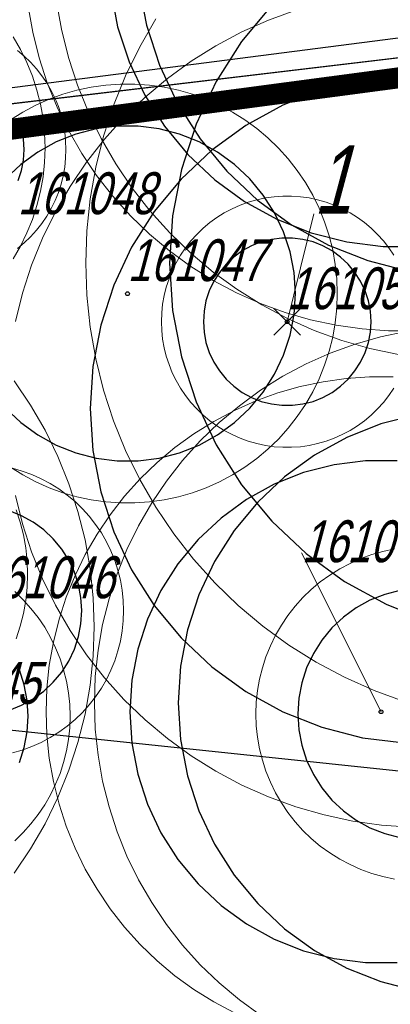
# Model space of a CAD drawing. Header units: metres. Extents: x 7419449 to 7420144, y 5549519 to 5549653.
# Tile 62 of 67: x 7419544 to 7419553, y 5549617 to 5549641. Entities that reach past the tile are written whole.
import ezdxf
from ezdxf.enums import TextEntityAlignment as Align
from ezdxf.lldxf.tags import DXFTag

# ---------------------------------------------------------------- set-up
doc = ezdxf.new("R2010")
doc.units = ezdxf.units.M
doc.layers.add('_4_GRANICA_OPRACOWANIA', color=146, linetype='2', lineweight=53, transparency=0.2)
doc.layers.add('_4_korony', color=7, linetype='Continuous', lineweight=25, true_color=0x7aa300)
for name, color, linetype, lineweight in [('_4_krzewy istniejące', 86, 'Continuous', 30), ('_4_NUMERY_PIKIET', 7, 'Continuous', 15), ('_4_NUMETY_WNIOSEK', 5, 'Continuous', 15), ('_4_SOD', 30, 'Continuous', 20), ('_4_USUNIĘCIE', 1, 'Continuous', 30)]:
    doc.layers.add(name, color=color, linetype=linetype, lineweight=lineweight)
doc.layers.add('_4_PUNKT_INWENTARYZACYJNY', color=7, linetype='Continuous')
doc.styles.add('STANDARD-Working1250', font='arial.ttf', dxfattribs={"height": 2.5})
tags = doc.linetypes.add('2', pattern=[0.9, 0.6, -0.3]).pattern_tags.tags
tags[6:7] = [DXFTag(74, 4), DXFTag(75, 0), DXFTag(340, '0'), DXFTag(46, 1.0), DXFTag(50, 0.0), DXFTag(44, 0.0), DXFTag(45, 0.0)]
tags[4:5] = [DXFTag(74, 4), DXFTag(75, 0), DXFTag(340, '0'), DXFTag(46, 1.0), DXFTag(50, 0.0), DXFTag(44, 0.0), DXFTag(45, 0.0)]

# ---------------------------------------------------------------- blocks, each defined once
blk = doc.blocks.new('x')
at = {"layer": '_4_USUNIĘCIE'}
for points in [[(7418062.551, 5544640.429), (7418062.87, 5544640.11), (7418063.188, 5544640.429)], [(7418063.188, 5544639.792), (7418062.87, 5544640.11), (7418062.551, 5544639.792)]]:
    blk.add_lwpolyline(points, dxfattribs=at)

msp = doc.modelspace()

# ---------------------------------------------------------------- linework, layer by layer
at = {"layer": '_4_GRANICA_OPRACOWANIA', "lineweight": 30, "ltscale": 3, "const_width": 0.5}
msp.add_lwpolyline([(7419450.062, 5549530.83), (7419458.91, 5549530.45), (7419461.94, 5549530.29), (7419468.08, 5549529.97), (7419483.43, 5549529.18), (7419523.94, 5549526.59), (7419538.19, 5549526.4), (7419548.95, 5549525.8), (7419576.9, 5549524.47), (7419583.97, 5549584.15), (7419584.48, 5549588.54), (7419590.93, 5549644.33), (7419562.5, 5549640.55), (7419487.71, 5549630.61), (7419482.9, 5549629.97), (7419478.25, 5549627.12), (7419462.12, 5549617.26), (7419459.99, 5549593.07), (7419450.09, 5549531.19)], close=True, dxfattribs=at)
at = {"layer": '_4_korony', "linetype": 'Continuous', "flags": 128}
for points in [[(7419547.217, 5549641.584), (7419547.405, 5549640.597), (7419547.716, 5549639.642), (7419548.144, 5549638.733), (7419548.682, 5549637.885), (7419549.322, 5549637.111), (7419550.055, 5549636.423), (7419550.867, 5549635.832), (7419551.748, 5549635.348), (7419552.682, 5549634.979), (7419553.655, 5549634.729), (7419554.652, 5549634.603), (7419555.656, 5549634.603), (7419556.653, 5549634.729), (7419557.626, 5549634.979), (7419558.56, 5549635.348), (7419559.441, 5549635.832), (7419560.253, 5549636.423), (7419560.986, 5549637.111), (7419561.626, 5549637.885), (7419562.164, 5549638.733), (7419562.592, 5549639.642), (7419562.903, 5549640.597), (7419563.091, 5549641.584)], [(7419546.55, 5549641.425), (7419546.715, 5549640.561), (7419546.987, 5549639.725), (7419547.361, 5549638.93), (7419547.832, 5549638.188), (7419548.392, 5549637.51), (7419549.033, 5549636.908), (7419549.744, 5549636.392), (7419550.515, 5549635.968), (7419551.332, 5549635.645), (7419552.183, 5549635.426), (7419553.055, 5549635.316), (7419553.935, 5549635.316), (7419554.807, 5549635.426), (7419555.658, 5549635.645), (7419556.475, 5549635.968), (7419557.246, 5549636.392), (7419557.957, 5549636.908), (7419558.598, 5549637.51), (7419559.158, 5549638.188), (7419559.629, 5549638.93), (7419560.003, 5549639.725), (7419560.275, 5549640.561), (7419560.44, 5549641.425)], [(7419550.393, 5549641.081), (7419549.673, 5549640.21), (7419549.067, 5549639.256), (7419548.586, 5549638.233), (7419548.237, 5549637.158), (7419548.025, 5549636.048), (7419547.954, 5549634.92), (7419548.025, 5549633.792), (7419548.237, 5549632.682), (7419548.586, 5549631.607), (7419549.067, 5549630.584), (7419549.673, 5549629.63), (7419550.393, 5549628.759), (7419551.217, 5549627.985), (7419552.132, 5549627.321), (7419553.122, 5549626.777), (7419554.173, 5549626.36)], [(7419553.558, 5549639.433), (7419552.561, 5549639.307), (7419551.588, 5549639.057), (7419550.654, 5549638.688), (7419549.773, 5549638.204), (7419548.961, 5549637.613), (7419548.228, 5549636.925), (7419547.588, 5549636.151), (7419547.05, 5549635.303), (7419546.622, 5549634.394), (7419546.311, 5549633.439), (7419546.123, 5549632.452), (7419546.06, 5549631.449), (7419546.123, 5549630.446), (7419546.311, 5549629.459), (7419546.622, 5549628.504), (7419547.05, 5549627.595), (7419547.588, 5549626.747), (7419548.228, 5549625.973), (7419548.961, 5549625.285), (7419549.773, 5549624.694), (7419550.654, 5549624.21), (7419551.588, 5549623.841), (7419552.561, 5549623.591), (7419553.558, 5549623.465)], [(7419544.04, 5549631.456), (7419544.406, 5549631.112), (7419544.813, 5549630.817), (7419545.253, 5549630.575), (7419545.72, 5549630.39), (7419546.206, 5549630.265), (7419546.705, 5549630.202), (7419547.207, 5549630.202), (7419547.706, 5549630.265), (7419548.192, 5549630.39), (7419548.659, 5549630.575), (7419549.099, 5549630.817), (7419549.506, 5549631.112), (7419549.872, 5549631.456), (7419550.192, 5549631.843), (7419550.461, 5549632.267), (7419550.675, 5549632.722), (7419550.83, 5549633.199), (7419550.924, 5549633.693), (7419550.956, 5549634.194), (7419550.924, 5549634.695), (7419550.83, 5549635.189), (7419550.675, 5549635.666), (7419550.461, 5549636.121), (7419550.192, 5549636.545), (7419549.872, 5549636.932), (7419549.506, 5549637.276), (7419549.099, 5549637.571), (7419548.659, 5549637.813), (7419548.192, 5549637.998), (7419547.706, 5549638.123), (7419547.207, 5549638.186), (7419546.705, 5549638.186), (7419546.206, 5549638.123), (7419545.72, 5549637.998), (7419545.253, 5549637.813), (7419544.813, 5549637.571), (7419544.406, 5549637.276), (7419544.04, 5549636.932)], [(7419544.342, 5549636.895), (7419544.419, 5549637.134), (7419544.466, 5549637.38), (7419544.482, 5549637.631), (7419544.466, 5549637.882), (7419544.419, 5549638.128), (7419544.342, 5549638.367)], [(7419553.849, 5549631.301), (7419552.998, 5549631.082), (7419552.181, 5549630.759), (7419551.41, 5549630.335), (7419550.699, 5549629.819), (7419550.058, 5549629.217), (7419549.498, 5549628.539), (7419549.027, 5549627.797), (7419548.653, 5549627.002), (7419548.381, 5549626.166), (7419548.216, 5549625.302), (7419548.161, 5549624.425), (7419548.216, 5549623.548), (7419548.381, 5549622.684), (7419548.653, 5549621.848), (7419549.027, 5549621.053), (7419549.498, 5549620.311), (7419550.058, 5549619.633), (7419550.699, 5549619.031), (7419551.41, 5549618.515), (7419552.181, 5549618.091), (7419552.998, 5549617.768), (7419553.849, 5549617.549)], [(7419553.385, 5549630.2), (7419552.631, 5549630.2), (7419551.884, 5549630.106), (7419551.154, 5549629.918), (7419550.453, 5549629.641), (7419549.793, 5549629.278), (7419549.183, 5549628.835), (7419548.634, 5549628.319), (7419548.154, 5549627.739), (7419547.75, 5549627.103), (7419547.429, 5549626.421), (7419547.197, 5549625.704), (7419547.055, 5549624.964), (7419547.008, 5549624.212), (7419547.055, 5549623.46), (7419547.197, 5549622.72), (7419547.429, 5549622.003), (7419547.75, 5549621.321), (7419548.154, 5549620.685), (7419548.634, 5549620.105), (7419549.183, 5549619.589), (7419549.793, 5549619.146), (7419550.453, 5549618.783), (7419551.154, 5549618.506), (7419551.884, 5549618.318), (7419552.631, 5549618.224), (7419553.385, 5549618.224)], [(7419544.132, 5549624.248), (7419544.423, 5549624.364), (7419544.699, 5549624.515), (7419544.953, 5549624.7), (7419545.181, 5549624.915), (7419545.382, 5549625.157), (7419545.55, 5549625.422), (7419545.683, 5549625.706), (7419545.78, 5549626.004), (7419545.839, 5549626.313), (7419545.859, 5549626.626), (7419545.839, 5549626.939), (7419545.78, 5549627.248), (7419545.683, 5549627.546), (7419545.55, 5549627.83), (7419545.382, 5549628.095), (7419545.181, 5549628.337), (7419544.953, 5549628.552), (7419544.699, 5549628.737), (7419544.423, 5549628.888), (7419544.132, 5549629.004)], [(7419553.452, 5549627.104), (7419553.087, 5549627.01), (7419552.737, 5549626.871), (7419552.407, 5549626.69), (7419552.102, 5549626.469), (7419551.827, 5549626.211), (7419551.587, 5549625.92), (7419551.385, 5549625.602), (7419551.225, 5549625.261), (7419551.108, 5549624.903), (7419551.038, 5549624.533), (7419551.014, 5549624.157), (7419551.038, 5549623.781), (7419551.108, 5549623.411), (7419551.225, 5549623.053), (7419551.385, 5549622.712), (7419551.587, 5549622.394), (7419551.827, 5549622.103), (7419552.102, 5549621.845), (7419552.407, 5549621.624), (7419552.737, 5549621.443), (7419553.087, 5549621.304), (7419553.452, 5549621.21)], [(7419544.372, 5549623.002), (7419544.489, 5549623.36), (7419544.559, 5549623.73), (7419544.583, 5549624.106), (7419544.559, 5549624.482), (7419544.489, 5549624.852), (7419544.372, 5549625.21)]]:
    msp.add_lwpolyline(points, dxfattribs=at)
msp.add_lwpolyline([(7419552.761, 5549633.522), (7419552.745, 5549633.773), (7419552.698, 5549634.019), (7419552.621, 5549634.258), (7419552.514, 5549634.486), (7419552.379, 5549634.698), (7419552.219, 5549634.891), (7419552.036, 5549635.063), (7419551.833, 5549635.211), (7419551.613, 5549635.332), (7419551.379, 5549635.424), (7419551.136, 5549635.487), (7419550.887, 5549635.518), (7419550.635, 5549635.518), (7419550.386, 5549635.487), (7419550.143, 5549635.424), (7419549.909, 5549635.332), (7419549.689, 5549635.211), (7419549.486, 5549635.063), (7419549.303, 5549634.891), (7419549.143, 5549634.698), (7419549.008, 5549634.486), (7419548.901, 5549634.258), (7419548.824, 5549634.019), (7419548.777, 5549633.773), (7419548.761, 5549633.522), (7419548.777, 5549633.271), (7419548.824, 5549633.025), (7419548.901, 5549632.786), (7419549.008, 5549632.558), (7419549.143, 5549632.346), (7419549.303, 5549632.153), (7419549.486, 5549631.981), (7419549.689, 5549631.833), (7419549.909, 5549631.712), (7419550.143, 5549631.62), (7419550.386, 5549631.557), (7419550.635, 5549631.526), (7419550.887, 5549631.526), (7419551.136, 5549631.557), (7419551.379, 5549631.62), (7419551.613, 5549631.712), (7419551.833, 5549631.833), (7419552.036, 5549631.981), (7419552.219, 5549632.153), (7419552.379, 5549632.346), (7419552.514, 5549632.558), (7419552.621, 5549632.786), (7419552.698, 5549633.025), (7419552.745, 5549633.271)], close=True, dxfattribs=at)
at = {"layer": '_4_krzewy istniejące'}
for points in [[(7419503.65, 5549633.061), (7419503.556, 5549628.049), (7419575.86, 5549620.44), (7419588.169, 5549619.055), (7419591.01, 5549644.3), (7419582.35, 5549643.4), (7419562.67, 5549640.92), (7419539.75, 5549638.2), (7419533.17, 5549637.3), (7419503.65, 5549633.061)], [(7419556.058, 5549640.135), (7419556, 5549640.62), (7419510.4, 5549634.75), (7419510.501, 5549634.045), (7419533.17, 5549637.3), (7419539.75, 5549638.2), (7419556.058, 5549640.135)]]:
    msp.add_lwpolyline(points, dxfattribs=at)
at = {"layer": '_4_NUMERY_PIKIET'}
msp.add_lwpolyline([(7419553, 5549624.21), (7419551.104, 5549628.006)], dxfattribs=at)
at = {"layer": '_4_NUMETY_WNIOSEK'}
msp.add_lwpolyline([(7419551.394, 5549636.097), (7419550.76, 5549633.52)], dxfattribs=at)
at = {"layer": '_4_PUNKT_INWENTARYZACYJNY'}
for centre in [(7419546.95, 5549634.19), (7419550.76, 5549633.52), (7419553, 5549624.21)]:
    msp.add_circle(centre, 0.045, dxfattribs=at)
at = {"layer": '_4_SOD', "flags": 128}
for points in [[(7419545.251, 5549641.195), (7419545.373, 5549640.508), (7419545.541, 5549639.831), (7419545.757, 5549639.167), (7419546.019, 5549638.52), (7419546.325, 5549637.892), (7419546.674, 5549637.288), (7419547.064, 5549636.709), (7419547.494, 5549636.159), (7419547.961, 5549635.64), (7419548.463, 5549635.156), (7419548.997, 5549634.707), (7419549.562, 5549634.297), (7419550.154, 5549633.927), (7419550.77, 5549633.599), (7419551.408, 5549633.315), (7419552.064, 5549633.076), (7419552.735, 5549632.884), (7419553.418, 5549632.739)], [(7419550.97, 5549640.96), (7419550.314, 5549640.721), (7419549.676, 5549640.437), (7419549.06, 5549640.109), (7419548.468, 5549639.739), (7419547.903, 5549639.329), (7419547.369, 5549638.88), (7419546.867, 5549638.396), (7419546.4, 5549637.877), (7419545.97, 5549637.327), (7419545.58, 5549636.748), (7419545.231, 5549636.144), (7419544.925, 5549635.516), (7419544.663, 5549634.869), (7419544.447, 5549634.205), (7419544.279, 5549633.528)], [(7419544.583, 5549641.049), (7419544.692, 5549640.431), (7419544.844, 5549639.821), (7419545.038, 5549639.224), (7419545.273, 5549638.641), (7419545.548, 5549638.077), (7419545.863, 5549637.533), (7419546.214, 5549637.012), (7419546.601, 5549636.517), (7419547.021, 5549636.05), (7419547.473, 5549635.614), (7419547.954, 5549635.21), (7419548.462, 5549634.841), (7419548.995, 5549634.508), (7419549.55, 5549634.213), (7419550.124, 5549633.957), (7419550.714, 5549633.742), (7419551.318, 5549633.569), (7419551.932, 5549633.439), (7419552.554, 5549633.351), (7419553.181, 5549633.307), (7419553.809, 5549633.307)], [(7419547.625, 5549640.749), (7419547.242, 5549640.084), (7419546.905, 5549639.394), (7419546.617, 5549638.682), (7419546.38, 5549637.952), (7419546.194, 5549637.207), (7419546.061, 5549636.451), (7419545.981, 5549635.687), (7419545.954, 5549634.92), (7419545.981, 5549634.153), (7419546.061, 5549633.389), (7419546.194, 5549632.633), (7419546.38, 5549631.888), (7419546.617, 5549631.158), (7419546.905, 5549630.446), (7419547.242, 5549629.756), (7419547.625, 5549629.091), (7419548.055, 5549628.454), (7419548.528, 5549627.849), (7419549.041, 5549627.279), (7419549.594, 5549626.745), (7419550.182, 5549626.252), (7419550.803, 5549625.801), (7419551.454, 5549625.394), (7419552.132, 5549625.033), (7419552.833, 5549624.721), (7419553.555, 5549624.458)], [(7419544.224, 5549635.024), (7419544.399, 5549635.327), (7419544.552, 5549635.64), (7419544.682, 5549635.964), (7419544.79, 5549636.296), (7419544.875, 5549636.634), (7419544.935, 5549636.978), (7419544.972, 5549637.325), (7419544.984, 5549637.674), (7419544.972, 5549638.023), (7419544.935, 5549638.37), (7419544.875, 5549638.714), (7419544.79, 5549639.052), (7419544.682, 5549639.384), (7419544.552, 5549639.708), (7419544.399, 5549640.021), (7419544.224, 5549640.324)], [(7419544.329, 5549635.267), (7419544.489, 5549635.402), (7419544.64, 5549635.547), (7419544.78, 5549635.703), (7419544.909, 5549635.868), (7419545.026, 5549636.041), (7419545.131, 5549636.223), (7419545.223, 5549636.411), (7419545.301, 5549636.605), (7419545.366, 5549636.804), (7419545.416, 5549637.007), (7419545.453, 5549637.213), (7419545.475, 5549637.422), (7419545.482, 5549637.631), (7419545.475, 5549637.84), (7419545.453, 5549638.049), (7419545.416, 5549638.255), (7419545.366, 5549638.458), (7419545.301, 5549638.657), (7419545.223, 5549638.851), (7419545.131, 5549639.039), (7419545.026, 5549639.221), (7419544.909, 5549639.394), (7419544.78, 5549639.559), (7419544.64, 5549639.715), (7419544.489, 5549639.86), (7419544.329, 5549639.995)], [(7419544.16, 5549630.049), (7419544.456, 5549629.864), (7419544.764, 5549629.7), (7419545.083, 5549629.558), (7419545.411, 5549629.439), (7419545.746, 5549629.343), (7419546.088, 5549629.27), (7419546.433, 5549629.221), (7419546.782, 5549629.197), (7419547.13, 5549629.197), (7419547.479, 5549629.221), (7419547.824, 5549629.27), (7419548.166, 5549629.343), (7419548.501, 5549629.439), (7419548.829, 5549629.558), (7419549.148, 5549629.7), (7419549.456, 5549629.864), (7419549.752, 5549630.049), (7419550.034, 5549630.254), (7419550.302, 5549630.478), (7419550.553, 5549630.721), (7419550.786, 5549630.98), (7419551.001, 5549631.255), (7419551.196, 5549631.544), (7419551.371, 5549631.847), (7419551.524, 5549632.16), (7419551.654, 5549632.484), (7419551.762, 5549632.816), (7419551.847, 5549633.154), (7419551.907, 5549633.498), (7419551.944, 5549633.845), (7419551.956, 5549634.194), (7419551.944, 5549634.543), (7419551.907, 5549634.89), (7419551.847, 5549635.234), (7419551.762, 5549635.572), (7419551.654, 5549635.904), (7419551.524, 5549636.228), (7419551.371, 5549636.541), (7419551.196, 5549636.844), (7419551.001, 5549637.133), (7419550.786, 5549637.408), (7419550.553, 5549637.667), (7419550.302, 5549637.91), (7419550.034, 5549638.134), (7419549.752, 5549638.339), (7419549.456, 5549638.524), (7419549.148, 5549638.688), (7419548.829, 5549638.83), (7419548.501, 5549638.949), (7419548.166, 5549639.045), (7419547.824, 5549639.118), (7419547.479, 5549639.167), (7419547.13, 5549639.191), (7419546.782, 5549639.191), (7419546.433, 5549639.167), (7419546.088, 5549639.118), (7419545.746, 5549639.045), (7419545.411, 5549638.949), (7419545.083, 5549638.83), (7419544.764, 5549638.688), (7419544.456, 5549638.524), (7419544.16, 5549638.339)], [(7419553.305, 5549635.112), (7419553.188, 5549635.285), (7419553.059, 5549635.45), (7419552.919, 5549635.606), (7419552.768, 5549635.751), (7419552.608, 5549635.886), (7419552.439, 5549636.009), (7419552.261, 5549636.12), (7419552.076, 5549636.218), (7419551.885, 5549636.304), (7419551.688, 5549636.375), (7419551.487, 5549636.433), (7419551.282, 5549636.476), (7419551.075, 5549636.506), (7419550.866, 5549636.52), (7419550.656, 5549636.52), (7419550.447, 5549636.506), (7419550.24, 5549636.476), (7419550.035, 5549636.433), (7419549.834, 5549636.375), (7419549.637, 5549636.304), (7419549.446, 5549636.218), (7419549.261, 5549636.12), (7419549.083, 5549636.009), (7419548.914, 5549635.886), (7419548.754, 5549635.751), (7419548.603, 5549635.606), (7419548.463, 5549635.45), (7419548.334, 5549635.285), (7419548.217, 5549635.112), (7419548.112, 5549634.93), (7419548.02, 5549634.742), (7419547.942, 5549634.548), (7419547.877, 5549634.349), (7419547.827, 5549634.146), (7419547.79, 5549633.94), (7419547.768, 5549633.731), (7419547.761, 5549633.522), (7419547.768, 5549633.313), (7419547.79, 5549633.104), (7419547.827, 5549632.898), (7419547.877, 5549632.695), (7419547.942, 5549632.496), (7419548.02, 5549632.302), (7419548.112, 5549632.114), (7419548.217, 5549631.932), (7419548.334, 5549631.759), (7419548.463, 5549631.594), (7419548.603, 5549631.438), (7419548.754, 5549631.293), (7419548.914, 5549631.158), (7419549.083, 5549631.035), (7419549.261, 5549630.924), (7419549.446, 5549630.826), (7419549.637, 5549630.74), (7419549.834, 5549630.669), (7419550.035, 5549630.611), (7419550.24, 5549630.568), (7419550.447, 5549630.538), (7419550.656, 5549630.524), (7419550.866, 5549630.524), (7419551.075, 5549630.538), (7419551.282, 5549630.568), (7419551.487, 5549630.611), (7419551.688, 5549630.669), (7419551.885, 5549630.74), (7419552.076, 5549630.826), (7419552.261, 5549630.924), (7419552.439, 5549631.035), (7419552.608, 5549631.158), (7419552.768, 5549631.293), (7419552.919, 5549631.438), (7419553.059, 5549631.594), (7419553.188, 5549631.759), (7419553.305, 5549631.932)], [(7419553.598, 5549633.288), (7419552.984, 5549633.158), (7419552.38, 5549632.985), (7419551.79, 5549632.77), (7419551.216, 5549632.514), (7419550.661, 5549632.219), (7419550.128, 5549631.886), (7419549.62, 5549631.517), (7419549.139, 5549631.113), (7419548.687, 5549630.677), (7419548.267, 5549630.21), (7419547.88, 5549629.715), (7419547.529, 5549629.194), (7419547.214, 5549628.65), (7419546.939, 5549628.086), (7419546.704, 5549627.503), (7419546.51, 5549626.906), (7419546.358, 5549626.296), (7419546.249, 5549625.678), (7419546.183, 5549625.053), (7419546.161, 5549624.425), (7419546.183, 5549623.797), (7419546.249, 5549623.172), (7419546.358, 5549622.554), (7419546.51, 5549621.944), (7419546.704, 5549621.347), (7419546.939, 5549620.764), (7419547.214, 5549620.2), (7419547.529, 5549619.656), (7419547.88, 5549619.135), (7419548.267, 5549618.64), (7419548.687, 5549618.173), (7419549.139, 5549617.737), (7419549.62, 5549617.333), (7419550.128, 5549616.964)], [(7419544.247, 5549620.356), (7419544.637, 5549620.935), (7419544.986, 5549621.539), (7419545.292, 5549622.167), (7419545.554, 5549622.814), (7419545.77, 5549623.478), (7419545.938, 5549624.155), (7419546.06, 5549624.842), (7419546.133, 5549625.536), (7419546.157, 5549626.234), (7419546.133, 5549626.932), (7419546.06, 5549627.626), (7419545.938, 5549628.313), (7419545.77, 5549628.99), (7419545.554, 5549629.654), (7419545.292, 5549630.301), (7419544.986, 5549630.929), (7419544.637, 5549631.533), (7419544.247, 5549632.112)], [(7419553.287, 5549632.207), (7419552.729, 5549632.207), (7419552.172, 5549632.168), (7419551.619, 5549632.09), (7419551.073, 5549631.974), (7419550.536, 5549631.82), (7419550.011, 5549631.629), (7419549.501, 5549631.402), (7419549.008, 5549631.14), (7419548.534, 5549630.844), (7419548.083, 5549630.516), (7419547.655, 5549630.157), (7419547.253, 5549629.769), (7419546.88, 5549629.354), (7419546.536, 5549628.914), (7419546.224, 5549628.451), (7419545.944, 5549627.968), (7419545.7, 5549627.466), (7419545.49, 5549626.948), (7419545.318, 5549626.417), (7419545.183, 5549625.875), (7419545.086, 5549625.325), (7419545.027, 5549624.77), (7419545.008, 5549624.212), (7419545.027, 5549623.654), (7419545.086, 5549623.099), (7419545.183, 5549622.549), (7419545.318, 5549622.007), (7419545.49, 5549621.476), (7419545.7, 5549620.958), (7419545.944, 5549620.456), (7419546.224, 5549619.973), (7419546.536, 5549619.51), (7419546.88, 5549619.07), (7419547.253, 5549618.655), (7419547.655, 5549618.267), (7419548.083, 5549617.908), (7419548.534, 5549617.58), (7419549.008, 5549617.284), (7419549.501, 5549617.022)], [(7419544.206, 5549623.23), (7419544.441, 5549623.297), (7419544.67, 5549623.381), (7419544.893, 5549623.48), (7419545.109, 5549623.595), (7419545.316, 5549623.724), (7419545.514, 5549623.868), (7419545.701, 5549624.025), (7419545.877, 5549624.195), (7419546.04, 5549624.376), (7419546.191, 5549624.569), (7419546.327, 5549624.771), (7419546.449, 5549624.983), (7419546.556, 5549625.202), (7419546.648, 5549625.429), (7419546.723, 5549625.661), (7419546.783, 5549625.898), (7419546.825, 5549626.139), (7419546.85, 5549626.382), (7419546.859, 5549626.626), (7419546.85, 5549626.87), (7419546.825, 5549627.113), (7419546.783, 5549627.354), (7419546.723, 5549627.591), (7419546.648, 5549627.823), (7419546.556, 5549628.05), (7419546.449, 5549628.269), (7419546.327, 5549628.481), (7419546.191, 5549628.683), (7419546.04, 5549628.876), (7419545.877, 5549629.057), (7419545.701, 5549629.227), (7419545.514, 5549629.384), (7419545.316, 5549629.528), (7419545.109, 5549629.657), (7419544.893, 5549629.772), (7419544.67, 5549629.871), (7419544.441, 5549629.955), (7419544.206, 5549630.022)], [(7419544.279, 5549629.37), (7419544.447, 5549628.693), (7419544.663, 5549628.029), (7419544.925, 5549627.382), (7419545.231, 5549626.754), (7419545.58, 5549626.15), (7419545.97, 5549625.571), (7419546.4, 5549625.021), (7419546.867, 5549624.502), (7419547.369, 5549624.018), (7419547.903, 5549623.569), (7419548.468, 5549623.159), (7419549.06, 5549622.789), (7419549.676, 5549622.461), (7419550.314, 5549622.177), (7419550.97, 5549621.938), (7419551.641, 5549621.746), (7419552.324, 5549621.601), (7419553.015, 5549621.504), (7419553.711, 5549621.455)], [(7419544.295, 5549625.955), (7419544.392, 5549626.254), (7419544.468, 5549626.558), (7419544.522, 5549626.868), (7419544.555, 5549627.18), (7419544.566, 5549627.494), (7419544.555, 5549627.808), (7419544.522, 5549628.12), (7419544.468, 5549628.43), (7419544.392, 5549628.734), (7419544.295, 5549629.033)], [(7419553.319, 5549628.096), (7419553.046, 5549628.038), (7419552.778, 5549627.961), (7419552.516, 5549627.866), (7419552.261, 5549627.752), (7419552.014, 5549627.621), (7419551.777, 5549627.473), (7419551.551, 5549627.309), (7419551.337, 5549627.13), (7419551.137, 5549626.936), (7419550.95, 5549626.728), (7419550.778, 5549626.508), (7419550.622, 5549626.277), (7419550.482, 5549626.035), (7419550.36, 5549625.784), (7419550.255, 5549625.525), (7419550.169, 5549625.26), (7419550.101, 5549624.989), (7419550.053, 5549624.714), (7419550.024, 5549624.436), (7419550.014, 5549624.157), (7419550.024, 5549623.878), (7419550.053, 5549623.6), (7419550.101, 5549623.325), (7419550.169, 5549623.054), (7419550.255, 5549622.789), (7419550.36, 5549622.53), (7419550.482, 5549622.279), (7419550.622, 5549622.037), (7419550.778, 5549621.806), (7419550.95, 5549621.586), (7419551.137, 5549621.378), (7419551.337, 5549621.184), (7419551.551, 5549621.005), (7419551.777, 5549620.841), (7419552.014, 5549620.693), (7419552.261, 5549620.562), (7419552.516, 5549620.448), (7419552.778, 5549620.353), (7419553.046, 5549620.276), (7419553.319, 5549620.218)], [(7419544.26, 5549621.133), (7419544.46, 5549621.327), (7419544.647, 5549621.535), (7419544.819, 5549621.755), (7419544.975, 5549621.986), (7419545.115, 5549622.228), (7419545.237, 5549622.479), (7419545.342, 5549622.738), (7419545.428, 5549623.003), (7419545.496, 5549623.274), (7419545.544, 5549623.549), (7419545.573, 5549623.827), (7419545.583, 5549624.106), (7419545.573, 5549624.385), (7419545.544, 5549624.663), (7419545.496, 5549624.938), (7419545.428, 5549625.209), (7419545.342, 5549625.474), (7419545.237, 5549625.733), (7419545.115, 5549625.984), (7419544.975, 5549626.226), (7419544.819, 5549626.457), (7419544.647, 5549626.677), (7419544.46, 5549626.885), (7419544.26, 5549627.079)]]:
    msp.add_lwpolyline(points, dxfattribs=at)

# ---------------------------------------------------------------- block references
at = {"layer": '_4_USUNIĘCIE'}
msp.add_blockref('x', (1487.89, 4993.41), dxfattribs=at)

# ---------------------------------------------------------------- texts
at = {"layer": '_4_NUMERY_PIKIET', "style": 'STANDARD-Working1250', "oblique": 15, "width": 0.7}
for s, p in [('161048', (7419544.332, 5549635.788)), ('161047', (7419546.95, 5549634.19)), ('161055', (7419550.76, 5549633.52)), ('161060', (7419551.104, 5549627.48)), ('161046', (7419543.36, 5549626.62)), ('161045', (7419541.58, 5549624.1))]:
    msp.add_text(s, height=1, dxfattribs=at).set_placement(p, align=Align.BOTTOM_LEFT)
at = {"layer": '_4_NUMETY_WNIOSEK', "style": 'STANDARD-Working1250', "oblique": 15, "width": 0.7}
msp.add_text('1', height=1.625, dxfattribs=at).set_placement((7419551.394, 5549635.616), align=Align.BOTTOM_LEFT)

doc.saveas('drawing.dxf')
